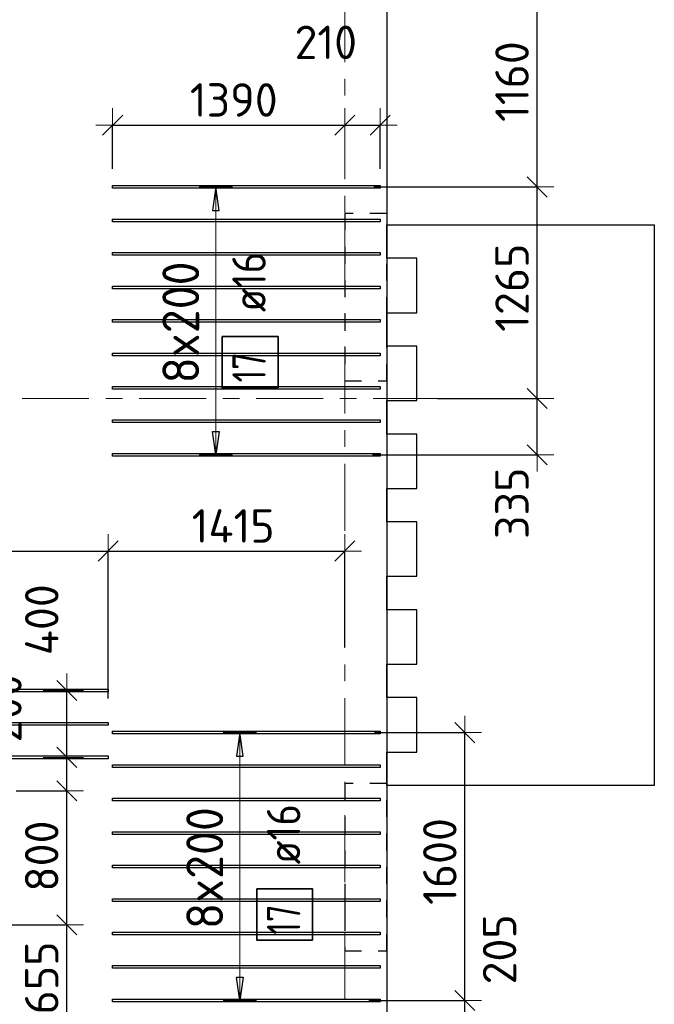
# Model space of a CAD drawing. Header units: metres. Extents: x -38 to 98, y -15 to 21.
# Tile 48 of 147: x 59.66 to 63.45, y 9.18 to 15.06. Entities that reach past the tile are written whole.
import ezdxf

# ---------------------------------------------------------------- set-up
doc = ezdxf.new("R2010")
doc.units = ezdxf.units.M
doc.header["$PDMODE"] = 65
for name, pattern in [('______11', [0.5, 0.4, -0.05, 0, -0.05]), ('______2', [0.0405, 0.03, -0.0105]), ('______5', [1.1, 0.8, -0.1, 0.1, -0.1])]:
    doc.linetypes.add(name, pattern=pattern)
for name, color, linetype, lineweight in [('XR$1$Осевая линия (1)', 7, '______5', 13), ('XR$4$Перекрытие (1)', 7, 'Continuous', 35), ('XR$4$Размерная линия (1)', 7, 'Continuous', 13)]:
    doc.layers.add(name, color=color, linetype=linetype, lineweight=lineweight)
doc.layers.add('XR$4$Арм.стержн.Доп. Арм верхн.зоны Х', color=7, linetype='Continuous', lineweight=35, true_color=0x8c8cff)
doc.layers.add('XR$6$Стена_ бетон несущ.', color=7, linetype='Continuous', lineweight=70, true_color=0xb4b496)
doc.styles.add('ISOCPEUR', font='txt')
doc.dimstyles.new('DIMSTYLE_3', dxfattribs={"dimtxt": 0.2, "dimasz": 0.2, "dimexe": 0, "dimexo": 0, "dimgap": 0.1, "dimtad": 2, "dimdec": 0, "dimlfac": 1000, "dimrnd": 5, "dimzin": 12, "dimdsep": 46, "dimtxsty": 'ISOCPEUR', "dimblk1": 'ALL_ML_STRICH', "dimblk2": 'ALL_ML_STRICH', "dimsah": 1, "dimcen": 0, "dimclrd": 7, "dimclre": 256, "dimclrt": 7, "dimadec": 0, "dimazin": 0, "dimtfac": 1, "dimtdec": 0, "dimtix": 1, "dimtmove": 2, "dimatfit": 3, "dimfxl": 0, "dimtzin": 0, "dimlwd": 0, "dimlwe": -3, "dimarcsym": 0})
doc.dimstyles.new('DIMSTYLE_33', dxfattribs={"dimtxt": 0.2, "dimasz": 0.2, "dimexe": 0, "dimexo": 0, "dimgap": 0.1, "dimtad": 2, "dimdec": 0, "dimlfac": 1000, "dimrnd": 5, "dimzin": 12, "dimdsep": 46, "dimtxsty": 'ISOCPEUR', "dimblk1": 'ALL_ML_STRICH', "dimblk2": 'ALL_ML_STRICH', "dimsah": 1, "dimcen": 0, "dimclrd": 7, "dimclre": 256, "dimclrt": 7, "dimadec": 0, "dimazin": 0, "dimtfac": 1, "dimtdec": 0, "dimtix": 1, "dimtmove": 2, "dimatfit": 3, "dimfxl": 0, "dimtvp": 1.2, "dimtzin": 0, "dimlwd": 0, "dimlwe": -3, "dimarcsym": 0})
doc.dimstyles.new('DIMSTYLE_34', dxfattribs={"dimtxt": 0.2, "dimasz": 0.2, "dimexe": 0, "dimexo": 0, "dimgap": 0.1, "dimtad": 0, "dimdec": 0, "dimlfac": 1000, "dimrnd": 5, "dimzin": 12, "dimdsep": 46, "dimtxsty": 'ISOCPEUR', "dimblk1": 'ALL_ML_STRICH', "dimblk2": 'ALL_ML_STRICH', "dimsah": 1, "dimcen": 0, "dimclrd": 7, "dimclre": 256, "dimclrt": 7, "dimadec": 0, "dimazin": 0, "dimtfac": 1, "dimtdec": 0, "dimtix": 1, "dimtmove": 2, "dimatfit": 3, "dimfxl": 0, "dimtvp": 1.2, "dimtzin": 0, "dimlwd": 0, "dimlwe": -3, "dimarcsym": 0})

# ---------------------------------------------------------------- blocks, each defined once
blk = doc.blocks.new('ALL_ML_STRICH')
at = {"color": 0, "linetype": 'ByBlock', "lineweight": -2}
for p, q in [((-0.3, -0.3), (0.3, 0.3)), ((0, -0.5), (0, 0.5)), ((-1, 0), (0.5, 0))]:
    blk.add_line(p, q, dxfattribs=at)
blk = doc.blocks.new('*D481')
at = {"layer": 'DEFPOINTS', "color": 7, "linetype": 'Continuous', "lineweight": 13, "transparency": 33554687}
for p in [(61.7229, 9.2034), (62.3177, 9), (62.3551, 9)]:
    blk.add_point(p, dxfattribs=at)
at = {"layer": 'XR$4$Размерная линия (1)', "color": 9, "linetype": 'Continuous', "lineweight": -2, "true_color": 0xc7c7c7, "transparency": 33554687}
for p, q in [((61.7429, 9.2034), (62.3177, 9.2034)), ((62.3351, 9), (62.3177, 9))]:
    blk.add_line(p, q, dxfattribs=at)
at = {"layer": 'XR$4$Размерная линия (1)', "color": 7, "linetype": 'Continuous', "lineweight": -2, "transparency": 33554687}
blk.add_line((62.3177, 9), (62.3177, 9.2034), dxfattribs=at)
at = {"layer": 'XR$4$Размерная линия (1)', "color": 7, "linetype": 'Continuous', "lineweight": 13, "transparency": 33554687, "xscale": 0.2, "yscale": 0.2, "zscale": 0.2}
for p, rotation in [((62.3177, 9.2034), 90), ((62.3177, 9), 270)]:
    blk.add_blockref('ALL_ML_STRICH', p, dxfattribs=dict(at, rotation=rotation))
at = {"layer": 'XR$4$Размерная линия (1)', "color": 7, "linetype": 'Continuous', "lineweight": 13, "transparency": 33554687, "insert": (62.5248, 9.5087), "char_height": 0.2, "width": 0.6, "attachment_point": 5, "rotation": 90, "style": 'ISOCPEUR'}
blk.add_mtext('\\A1;{205}', dxfattribs=at)
blk = doc.blocks.new('*D482')
at = {"layer": 'DEFPOINTS', "color": 7, "linetype": 'Continuous', "lineweight": 13, "transparency": 33554687}
for p in [(61.7574, 10.8034), (61.7229, 9.2034), (62.3177, 9.2034)]:
    blk.add_point(p, dxfattribs=at)
at = {"layer": 'XR$4$Размерная линия (1)', "color": 9, "linetype": 'Continuous', "lineweight": -2, "true_color": 0xc7c7c7, "transparency": 33554687}
for p, q in [((61.7774, 10.8034), (62.3177, 10.8034)), ((61.7429, 9.2034), (62.3177, 9.2034))]:
    blk.add_line(p, q, dxfattribs=at)
at = {"layer": 'XR$4$Размерная линия (1)', "color": 7, "linetype": 'Continuous', "lineweight": -2, "transparency": 33554687}
blk.add_line((62.3177, 9.2034), (62.3177, 10.8034), dxfattribs=at)
at = {"layer": 'XR$4$Размерная линия (1)', "color": 7, "linetype": 'Continuous', "lineweight": 13, "transparency": 33554687, "xscale": 0.2, "yscale": 0.2, "zscale": 0.2}
for p, rotation in [((62.3177, 10.8034), 90), ((62.3177, 9.2034), 270)]:
    blk.add_blockref('ALL_ML_STRICH', p, dxfattribs=dict(at, rotation=rotation))
at = {"layer": 'XR$4$Размерная линия (1)', "color": 7, "linetype": 'Continuous', "lineweight": 13, "transparency": 33554687, "insert": (62.1677, 10.0334), "char_height": 0.2, "width": 0.8, "attachment_point": 5, "rotation": 90, "style": 'ISOCPEUR'}
blk.add_mtext('\\A1;{1600}', dxfattribs=at)
blk = doc.blocks.new('*D483')
at = {"layer": 'DEFPOINTS', "color": 7, "linetype": 'Continuous', "lineweight": 13, "transparency": 33554687}
for p in [(59.5083, 9.6559), (59.7507, 9), (59.9376, 9)]:
    blk.add_point(p, dxfattribs=at)
at = {"layer": 'XR$4$Размерная линия (1)', "color": 9, "linetype": 'Continuous', "lineweight": -2, "true_color": 0xc7c7c7, "transparency": 33554687}
for p, q in [((59.5283, 9.6559), (59.9376, 9.6559)), ((59.7307, 9), (59.9376, 9))]:
    blk.add_line(p, q, dxfattribs=at)
at = {"layer": 'XR$4$Размерная линия (1)', "color": 7, "linetype": 'Continuous', "lineweight": -2, "transparency": 33554687}
blk.add_line((59.9376, 9), (59.9376, 9.6559), dxfattribs=at)
at = {"layer": 'XR$4$Размерная линия (1)', "color": 7, "linetype": 'Continuous', "lineweight": 13, "transparency": 33554687, "xscale": 0.2, "yscale": 0.2, "zscale": 0.2}
for p, rotation in [((59.9376, 9.6559), 90), ((59.9376, 9), 270)]:
    blk.add_blockref('ALL_ML_STRICH', p, dxfattribs=dict(at, rotation=rotation))
at = {"layer": 'XR$4$Размерная линия (1)', "color": 7, "linetype": 'Continuous', "lineweight": 13, "transparency": 33554687, "insert": (59.7876, 9.3379), "char_height": 0.2, "width": 0.6, "attachment_point": 5, "rotation": 90, "style": 'ISOCPEUR'}
blk.add_mtext('\\A1;{655}', dxfattribs=at)
blk = doc.blocks.new('*D484')
at = {"layer": 'DEFPOINTS', "color": 7, "linetype": 'Continuous', "lineweight": 13, "transparency": 33554687}
for p in [(59.6145, 10.4559), (59.5083, 9.6559), (59.9376, 9.6559)]:
    blk.add_point(p, dxfattribs=at)
at = {"layer": 'XR$4$Размерная линия (1)', "color": 9, "linetype": 'Continuous', "lineweight": -2, "true_color": 0xc7c7c7, "transparency": 33554687}
for p, q in [((59.6345, 10.4559), (59.9376, 10.4559)), ((59.5283, 9.6559), (59.9376, 9.6559))]:
    blk.add_line(p, q, dxfattribs=at)
at = {"layer": 'XR$4$Размерная линия (1)', "color": 7, "linetype": 'Continuous', "lineweight": -2, "transparency": 33554687}
blk.add_line((59.9376, 9.6559), (59.9376, 10.4559), dxfattribs=at)
at = {"layer": 'XR$4$Размерная линия (1)', "color": 7, "linetype": 'Continuous', "lineweight": 13, "transparency": 33554687, "xscale": 0.2, "yscale": 0.2, "zscale": 0.2}
for p, rotation in [((59.9376, 10.4559), 90), ((59.9376, 9.6559), 270)]:
    blk.add_blockref('ALL_ML_STRICH', p, dxfattribs=dict(at, rotation=rotation))
at = {"layer": 'XR$4$Размерная линия (1)', "color": 7, "linetype": 'Continuous', "lineweight": 13, "transparency": 33554687, "insert": (59.7876, 10.0659), "char_height": 0.2, "width": 0.6, "attachment_point": 5, "rotation": 90, "style": 'ISOCPEUR'}
blk.add_mtext('\\A1;{800}', dxfattribs=at)
blk = doc.blocks.new('*D485')
at = {"layer": 'DEFPOINTS', "color": 7, "linetype": 'Continuous', "lineweight": 13, "transparency": 33554687}
for p in [(59.8156, 10.6559), (59.6145, 10.4559), (59.9376, 10.4559)]:
    blk.add_point(p, dxfattribs=at)
at = {"layer": 'XR$4$Размерная линия (1)', "color": 9, "linetype": 'Continuous', "lineweight": -2, "true_color": 0xc7c7c7, "transparency": 33554687}
for p, q in [((59.7956, 10.6559), (59.9376, 10.6559)), ((59.6345, 10.4559), (59.9376, 10.4559))]:
    blk.add_line(p, q, dxfattribs=at)
at = {"layer": 'XR$4$Размерная линия (1)', "color": 7, "linetype": 'Continuous', "lineweight": -2, "transparency": 33554687}
blk.add_line((59.9376, 10.4559), (59.9376, 10.6559), dxfattribs=at)
at = {"layer": 'XR$4$Размерная линия (1)', "color": 7, "linetype": 'Continuous', "lineweight": 13, "transparency": 33554687, "xscale": 0.2, "yscale": 0.2, "zscale": 0.2}
for p, rotation in [((59.9376, 10.6559), 90), ((59.9376, 10.4559), 270)]:
    blk.add_blockref('ALL_ML_STRICH', p, dxfattribs=dict(at, rotation=rotation))
at = {"layer": 'XR$4$Размерная линия (1)', "color": 7, "linetype": 'Continuous', "lineweight": 13, "transparency": 33554687, "insert": (59.5674, 10.9498), "char_height": 0.2, "width": 0.6, "attachment_point": 5, "rotation": 90, "style": 'ISOCPEUR'}
blk.add_mtext('\\A1;{200}', dxfattribs=at)
blk = doc.blocks.new('*D486')
at = {"layer": 'DEFPOINTS', "color": 7, "linetype": 'Continuous', "lineweight": 13, "transparency": 33554687}
for p in [(59.8156, 11.0559), (59.8156, 10.6559), (59.9376, 10.6559)]:
    blk.add_point(p, dxfattribs=at)
at = {"layer": 'XR$4$Размерная линия (1)', "color": 9, "linetype": 'Continuous', "lineweight": -2, "true_color": 0xc7c7c7, "transparency": 33554687}
for p, q in [((59.7956, 11.0559), (59.9376, 11.0559)), ((59.7956, 10.6559), (59.9376, 10.6559))]:
    blk.add_line(p, q, dxfattribs=at)
at = {"layer": 'XR$4$Размерная линия (1)', "color": 7, "linetype": 'Continuous', "lineweight": -2, "transparency": 33554687}
blk.add_line((59.9376, 10.6559), (59.9376, 11.0559), dxfattribs=at)
at = {"layer": 'XR$4$Размерная линия (1)', "color": 7, "linetype": 'Continuous', "lineweight": 13, "transparency": 33554687, "xscale": 0.2, "yscale": 0.2, "zscale": 0.2}
for p, rotation in [((59.9376, 11.0559), 90), ((59.9376, 10.6559), 270)]:
    blk.add_blockref('ALL_ML_STRICH', p, dxfattribs=dict(at, rotation=rotation))
at = {"layer": 'XR$4$Размерная линия (1)', "color": 7, "linetype": 'Continuous', "lineweight": 13, "transparency": 33554687, "insert": (59.7881, 11.478), "char_height": 0.2, "width": 0.6, "attachment_point": 5, "rotation": 90, "style": 'ISOCPEUR'}
blk.add_mtext('\\A1;{400}', dxfattribs=at)
blk = doc.blocks.new('*D489')
at = {"layer": 'DEFPOINTS', "color": 7, "linetype": 'Continuous', "lineweight": 13, "transparency": 33554687}
for p in [(57.2345, 11.8884), (57.2345, 10.9659), (60.1845, 10.9865)]:
    blk.add_point(p, dxfattribs=at)
at = {"layer": 'XR$4$Размерная линия (1)', "color": 9, "linetype": 'Continuous', "lineweight": -2, "true_color": 0xc7c7c7, "transparency": 33554687}
for p, q in [((57.2345, 10.9859), (57.2345, 11.8884)), ((60.1845, 11.0065), (60.1845, 11.8884))]:
    blk.add_line(p, q, dxfattribs=at)
at = {"layer": 'XR$4$Размерная линия (1)', "color": 7, "linetype": 'Continuous', "lineweight": -2, "transparency": 33554687}
blk.add_line((57.2345, 11.8884), (60.1845, 11.8884), dxfattribs=at)
at = {"layer": 'XR$4$Размерная линия (1)', "color": 7, "linetype": 'Continuous', "lineweight": 13, "transparency": 33554687, "xscale": 0.2, "yscale": 0.2, "zscale": 0.2, "rotation": 180}
blk.add_blockref('ALL_ML_STRICH', (57.2345, 11.8884), dxfattribs=at)
at = {"layer": 'XR$4$Размерная линия (1)', "color": 7, "linetype": 'Continuous', "lineweight": 13, "transparency": 33554687, "xscale": 0.2, "yscale": 0.2, "zscale": 0.2}
blk.add_blockref('ALL_ML_STRICH', (60.1845, 11.8884), dxfattribs=at)
at = {"layer": 'XR$4$Размерная линия (1)', "color": 7, "linetype": 'Continuous', "lineweight": 13, "transparency": 33554687, "insert": (58.7195, 12.0384), "char_height": 0.2, "width": 0.8, "attachment_point": 5, "style": 'ISOCPEUR'}
blk.add_mtext('\\A1;{2950}', dxfattribs=at)
blk = doc.blocks.new('*D490')
at = {"layer": 'DEFPOINTS', "color": 7, "linetype": 'Continuous', "lineweight": 13, "transparency": 33554687}
for p in [(60.1845, 11.8884), (61.6, 11.2932), (60.1845, 10.9865)]:
    blk.add_point(p, dxfattribs=at)
at = {"layer": 'XR$4$Размерная линия (1)', "color": 9, "linetype": 'Continuous', "lineweight": -2, "true_color": 0xc7c7c7, "transparency": 33554687}
for p, q in [((60.1845, 11.0065), (60.1845, 11.8884)), ((61.6, 11.3132), (61.6, 11.8884))]:
    blk.add_line(p, q, dxfattribs=at)
at = {"layer": 'XR$4$Размерная линия (1)', "color": 7, "linetype": 'Continuous', "lineweight": -2, "transparency": 33554687}
blk.add_line((60.1845, 11.8884), (61.6, 11.8884), dxfattribs=at)
at = {"layer": 'XR$4$Размерная линия (1)', "color": 7, "linetype": 'Continuous', "lineweight": 13, "transparency": 33554687, "xscale": 0.2, "yscale": 0.2, "zscale": 0.2, "rotation": 180}
blk.add_blockref('ALL_ML_STRICH', (60.1845, 11.8884), dxfattribs=at)
at = {"layer": 'XR$4$Размерная линия (1)', "color": 7, "linetype": 'Continuous', "lineweight": 13, "transparency": 33554687, "xscale": 0.2, "yscale": 0.2, "zscale": 0.2}
blk.add_blockref('ALL_ML_STRICH', (61.6, 11.8884), dxfattribs=at)
at = {"layer": 'XR$4$Размерная линия (1)', "color": 7, "linetype": 'Continuous', "lineweight": 13, "transparency": 33554687, "insert": (60.9322, 12.0384), "char_height": 0.2, "width": 0.8, "attachment_point": 5, "style": 'ISOCPEUR'}
blk.add_mtext('\\A1;{1415}', dxfattribs=at)
blk = doc.blocks.new('*D514')
at = {"layer": 'DEFPOINTS', "color": 7, "linetype": 'Continuous', "lineweight": 13, "transparency": 33554687}
for p in [(60.2118, 14.4333), (61.6, 14.278), (60.2118, 14.0722)]:
    blk.add_point(p, dxfattribs=at)
at = {"layer": 'XR$4$Размерная линия (1)', "color": 9, "linetype": 'Continuous', "lineweight": -2, "true_color": 0xc7c7c7, "transparency": 33554687}
for p, q in [((60.2118, 14.1722), (60.2118, 14.4333)), ((61.6, 14.4333), (61.6, 14.4333))]:
    blk.add_line(p, q, dxfattribs=at)
at = {"layer": 'XR$4$Размерная линия (1)', "color": 7, "linetype": 'Continuous', "lineweight": -2, "transparency": 33554687}
blk.add_line((60.2118, 14.4333), (61.6, 14.4333), dxfattribs=at)
at = {"layer": 'XR$4$Размерная линия (1)', "color": 7, "linetype": 'Continuous', "lineweight": 13, "transparency": 33554687, "xscale": 0.2, "yscale": 0.2, "zscale": 0.2, "rotation": 180}
blk.add_blockref('ALL_ML_STRICH', (60.2118, 14.4333), dxfattribs=at)
at = {"layer": 'XR$4$Размерная линия (1)', "color": 7, "linetype": 'Continuous', "lineweight": 13, "transparency": 33554687, "xscale": 0.2, "yscale": 0.2, "zscale": 0.2}
blk.add_blockref('ALL_ML_STRICH', (61.6, 14.4333), dxfattribs=at)
at = {"layer": 'XR$4$Размерная линия (1)', "color": 7, "linetype": 'Continuous', "lineweight": 13, "transparency": 33554687, "insert": (60.9359, 14.5833), "char_height": 0.2, "width": 0.8, "attachment_point": 5, "style": 'ISOCPEUR'}
blk.add_mtext('\\A1;{1390}', dxfattribs=at)
blk = doc.blocks.new('*D515')
at = {"layer": 'DEFPOINTS', "color": 7, "linetype": 'Continuous', "lineweight": 13, "transparency": 33554687}
for p in [(61.6, 14.4333), (61.6, 14.278), (61.8118, 14.0722)]:
    blk.add_point(p, dxfattribs=at)
at = {"layer": 'XR$4$Размерная линия (1)', "color": 9, "linetype": 'Continuous', "lineweight": -2, "true_color": 0xc7c7c7, "transparency": 33554687}
for p, q in [((61.6, 14.4333), (61.6, 14.4333)), ((61.8118, 14.1722), (61.8118, 14.4333))]:
    blk.add_line(p, q, dxfattribs=at)
at = {"layer": 'XR$4$Размерная линия (1)', "color": 7, "linetype": 'Continuous', "lineweight": -2, "transparency": 33554687}
blk.add_line((61.6, 14.4333), (61.8118, 14.4333), dxfattribs=at)
at = {"layer": 'XR$4$Размерная линия (1)', "color": 7, "linetype": 'Continuous', "lineweight": 13, "transparency": 33554687, "xscale": 0.2, "yscale": 0.2, "zscale": 0.2, "rotation": 180}
blk.add_blockref('ALL_ML_STRICH', (61.6, 14.4333), dxfattribs=at)
at = {"layer": 'XR$4$Размерная линия (1)', "color": 7, "linetype": 'Continuous', "lineweight": 13, "transparency": 33554687, "xscale": 0.2, "yscale": 0.2, "zscale": 0.2}
blk.add_blockref('ALL_ML_STRICH', (61.8118, 14.4333), dxfattribs=at)
at = {"layer": 'XR$4$Размерная линия (1)', "color": 7, "linetype": 'Continuous', "lineweight": 13, "transparency": 33554687, "insert": (61.4859, 14.9275), "char_height": 0.2, "width": 0.6, "attachment_point": 5, "style": 'ISOCPEUR'}
blk.add_mtext('\\A1;{210}', dxfattribs=at)
blk = doc.blocks.new('*D550')
at = {"layer": 'DEFPOINTS', "color": 7, "linetype": 'Continuous', "lineweight": 13, "transparency": 33554687}
for p in [(62.1346, 12.8), (61.7447, 12.4634), (62.7493, 12.4634)]:
    blk.add_point(p, dxfattribs=at)
at = {"layer": 'XR$4$Размерная линия (1)', "color": 9, "linetype": 'Continuous', "lineweight": -2, "true_color": 0xc7c7c7, "transparency": 33554687}
for p, q in [((62.1546, 12.8), (62.7493, 12.8)), ((61.7647, 12.4634), (62.7493, 12.4634))]:
    blk.add_line(p, q, dxfattribs=at)
at = {"layer": 'XR$4$Размерная линия (1)', "color": 7, "linetype": 'Continuous', "lineweight": -2, "transparency": 33554687}
blk.add_line((62.7493, 12.4634), (62.7493, 12.8), dxfattribs=at)
at = {"layer": 'XR$4$Размерная линия (1)', "color": 7, "linetype": 'Continuous', "lineweight": 13, "transparency": 33554687, "xscale": 0.2, "yscale": 0.2, "zscale": 0.2}
for p, rotation in [((62.7493, 12.8), 90), ((62.7493, 12.4634), 270)]:
    blk.add_blockref('ALL_ML_STRICH', p, dxfattribs=dict(at, rotation=rotation))
at = {"layer": 'XR$4$Размерная линия (1)', "color": 7, "linetype": 'Continuous', "lineweight": 13, "transparency": 33554687, "insert": (62.5989, 12.1737), "char_height": 0.2, "width": 0.6, "attachment_point": 5, "rotation": 90, "style": 'ISOCPEUR'}
blk.add_mtext('\\A1;{335}', dxfattribs=at)
blk = doc.blocks.new('*D551')
at = {"layer": 'DEFPOINTS', "color": 7, "linetype": 'Continuous', "lineweight": 13, "transparency": 33554687}
for p in [(61.7533, 14.0634), (62.1346, 12.8), (62.7493, 12.8)]:
    blk.add_point(p, dxfattribs=at)
at = {"layer": 'XR$4$Размерная линия (1)', "color": 9, "linetype": 'Continuous', "lineweight": -2, "true_color": 0xc7c7c7, "transparency": 33554687}
for p, q in [((61.7733, 14.0634), (62.7493, 14.0634)), ((62.1546, 12.8), (62.7493, 12.8))]:
    blk.add_line(p, q, dxfattribs=at)
at = {"layer": 'XR$4$Размерная линия (1)', "color": 7, "linetype": 'Continuous', "lineweight": -2, "transparency": 33554687}
blk.add_line((62.7493, 12.8), (62.7493, 14.0634), dxfattribs=at)
at = {"layer": 'XR$4$Размерная линия (1)', "color": 7, "linetype": 'Continuous', "lineweight": 13, "transparency": 33554687, "xscale": 0.2, "yscale": 0.2, "zscale": 0.2}
for p, rotation in [((62.7493, 14.0634), 90), ((62.7493, 12.8), 270)]:
    blk.add_blockref('ALL_ML_STRICH', p, dxfattribs=dict(at, rotation=rotation))
at = {"layer": 'XR$4$Размерная линия (1)', "color": 7, "linetype": 'Continuous', "lineweight": 13, "transparency": 33554687, "insert": (62.5993, 13.4617), "char_height": 0.2, "width": 0.8, "attachment_point": 5, "rotation": 90, "style": 'ISOCPEUR'}
blk.add_mtext('\\A1;{1265}', dxfattribs=at)
blk = doc.blocks.new('*D552')
at = {"layer": 'DEFPOINTS', "color": 7, "linetype": 'Continuous', "lineweight": 13, "transparency": 33554687}
for p in [(61.758, 15.2226), (61.7533, 14.0634), (62.7493, 14.0634)]:
    blk.add_point(p, dxfattribs=at)
at = {"layer": 'XR$4$Размерная линия (1)', "color": 9, "linetype": 'Continuous', "lineweight": -2, "true_color": 0xc7c7c7, "transparency": 33554687}
for p, q in [((61.778, 15.2226), (62.7493, 15.2226)), ((61.7733, 14.0634), (62.7493, 14.0634))]:
    blk.add_line(p, q, dxfattribs=at)
at = {"layer": 'XR$4$Размерная линия (1)', "color": 7, "linetype": 'Continuous', "lineweight": -2, "transparency": 33554687}
blk.add_line((62.7493, 14.0634), (62.7493, 15.2226), dxfattribs=at)
at = {"layer": 'XR$4$Размерная линия (1)', "color": 7, "linetype": 'Continuous', "lineweight": 13, "transparency": 33554687, "xscale": 0.2, "yscale": 0.2, "zscale": 0.2}
for p, rotation in [((62.7493, 15.2226), 90), ((62.7493, 14.0634), 270)]:
    blk.add_blockref('ALL_ML_STRICH', p, dxfattribs=dict(at, rotation=rotation))
at = {"layer": 'XR$4$Размерная линия (1)', "color": 7, "linetype": 'Continuous', "lineweight": 13, "transparency": 33554687, "insert": (62.5993, 14.693), "char_height": 0.2, "width": 0.8, "attachment_point": 5, "rotation": 90, "style": 'ISOCPEUR'}
blk.add_mtext('\\A1;{1160}', dxfattribs=at)

msp = doc.modelspace()

# ---------------------------------------------------------------- linework, layer by layer
at = {"layer": 'XR$1$Осевая линия (1)', "color": 253, "linetype": '______11', "lineweight": 13, "true_color": 0xa0a0a0, "transparency": 33554687}
for p, q in [((61.6, -3.39), (61.6, 19.78)), ((-2.63, 12.8), (62.6, 12.8))]:
    msp.add_line(p, q, dxfattribs=at)
at = {"layer": 'XR$4$Арм.стержн.Доп. Арм верхн.зоны Х', "color": 253, "linetype": 'Continuous', "lineweight": -3, "true_color": 0xa0a0a0, "transparency": 33554687}
for p, q in [((60.829, 14.0634), (60.729, 14.0634)), ((60.829, 14.0634), (60.929, 14.0634)), ((60.829, 12.4634), (60.729, 12.4634)), ((60.829, 12.4634), (60.929, 12.4634)), ((60.9722, 10.8034), (60.8722, 10.8034)), ((60.9722, 10.8034), (61.0722, 10.8034)), ((60.9722, 9.2034), (60.8722, 9.2034)), ((60.9722, 9.2034), (61.0722, 9.2034))]:
    msp.add_line(p, q, dxfattribs=at)
at = {"layer": 'XR$4$Арм.стержн.Доп. Арм верхн.зоны Х', "color": 7, "linetype": 'Continuous', "lineweight": 25, "transparency": 33554687}
for p, q in [((60.829, 14.0634), (60.809, 13.9234)), ((60.849, 13.9234), (60.829, 14.0634)), ((60.809, 13.9234), (60.849, 13.9234)), ((60.829, 12.4634), (60.809, 12.6034)), ((60.809, 12.6034), (60.849, 12.6034)), ((60.849, 12.6034), (60.829, 12.4634)), ((60.9722, 10.8034), (60.9522, 10.6634)), ((60.9922, 10.6634), (60.9722, 10.8034)), ((60.9522, 10.6634), (60.9922, 10.6634)), ((60.9722, 9.2034), (60.9522, 9.3434)), ((60.9522, 9.3434), (60.9922, 9.3434)), ((60.9922, 9.3434), (60.9722, 9.2034))]:
    msp.add_line(p, q, dxfattribs=at)
at = {"layer": 'XR$4$Арм.стержн.Доп. Арм верхн.зоны Х', "color": 7, "linetype": 'Continuous', "lineweight": 13, "transparency": 33554687}
for p, q in [((60.829, 14.0634), (60.829, 14.0634)), ((60.829, 12.4634), (60.829, 14.0634)), ((60.829, 12.4634), (60.829, 12.4634)), ((60.9722, 10.8034), (60.9722, 10.8034)), ((60.9722, 9.2034), (60.9722, 10.8034)), ((60.9722, 9.2034), (60.9722, 9.2034))]:
    msp.add_line(p, q, dxfattribs=at)
at = {"layer": 'XR$4$Арм.стержн.Доп. Арм верхн.зоны Х', "color": 7, "linetype": 'Continuous', "lineweight": 25, "transparency": 33554687}
for points in [[(61.8118, 14.0554), (60.2118, 14.0554), (60.2118, 14.0714), (61.8118, 14.0714), (61.8118, 14.0554)], [(61.8118, 13.8554), (60.2118, 13.8554), (60.2118, 13.8714), (61.8118, 13.8714), (61.8118, 13.8554)], [(61.8118, 13.6554), (60.2118, 13.6554), (60.2118, 13.6714), (61.8118, 13.6714), (61.8118, 13.6554)], [(61.8118, 13.4554), (60.2118, 13.4554), (60.2118, 13.4714), (61.8118, 13.4714), (61.8118, 13.4554)], [(61.8118, 13.2554), (60.2118, 13.2554), (60.2118, 13.2714), (61.8118, 13.2714), (61.8118, 13.2554)], [(61.8118, 13.0554), (60.2118, 13.0554), (60.2118, 13.0714), (61.8118, 13.0714), (61.8118, 13.0554)], [(61.8118, 12.8554), (60.2118, 12.8554), (60.2118, 12.8714), (61.8118, 12.8714), (61.8118, 12.8554)], [(61.8118, 12.6554), (60.2118, 12.6554), (60.2118, 12.6714), (61.8118, 12.6714), (61.8118, 12.6554)], [(61.8118, 12.4554), (60.2118, 12.4554), (60.2118, 12.4714), (61.8118, 12.4714), (61.8118, 12.4554)], [(60.1845, 11.0479), (57.2345, 11.0479), (57.2345, 11.0639), (60.1845, 11.0639), (60.1845, 11.0479)], [(60.1845, 10.8479), (57.2345, 10.8479), (57.2345, 10.8639), (60.1845, 10.8639), (60.1845, 10.8479)], [(61.8118, 10.7954), (60.2118, 10.7954), (60.2118, 10.8114), (61.8118, 10.8114), (61.8118, 10.7954)], [(60.1845, 10.6479), (57.2345, 10.6479), (57.2345, 10.6639), (60.1845, 10.6639), (60.1845, 10.6479)], [(61.8118, 10.5954), (60.2118, 10.5954), (60.2118, 10.6114), (61.8118, 10.6114), (61.8118, 10.5954)], [(61.8118, 10.3954), (60.2118, 10.3954), (60.2118, 10.4114), (61.8118, 10.4114), (61.8118, 10.3954)], [(61.8118, 10.1954), (60.2118, 10.1954), (60.2118, 10.2114), (61.8118, 10.2114), (61.8118, 10.1954)], [(61.8118, 9.9954), (60.2118, 9.9954), (60.2118, 10.0114), (61.8118, 10.0114), (61.8118, 9.9954)], [(61.8118, 9.7954), (60.2118, 9.7954), (60.2118, 9.8114), (61.8118, 9.8114), (61.8118, 9.7954)], [(61.8118, 9.5954), (60.2118, 9.5954), (60.2118, 9.6114), (61.8118, 9.6114), (61.8118, 9.5954)], [(61.8118, 9.3954), (60.2118, 9.3954), (60.2118, 9.4114), (61.8118, 9.4114), (61.8118, 9.3954)], [(61.8118, 9.1954), (60.2118, 9.1954), (60.2118, 9.2114), (61.8118, 9.2114), (61.8118, 9.1954)]]:
    msp.add_lwpolyline(points, dxfattribs=at)
at = {"layer": 'XR$4$Арм.стержн.Доп. Арм верхн.зоны Х', "color": 7, "linetype": 'Continuous', "lineweight": 35, "transparency": 33554687}
for points in [[(61.2003, 12.8626), (61.2003, 13.1693), (60.867, 13.1693), (60.867, 12.8626), (61.2003, 12.8626)], [(61.4072, 9.5633), (61.4072, 9.87), (61.0739, 9.87), (61.0739, 9.5633), (61.4072, 9.5633)]]:
    msp.add_lwpolyline(points, dxfattribs=at)
at = {"layer": 'XR$4$Перекрытие (1)', "color": 7, "linetype": 'Continuous', "lineweight": 25, "transparency": 33554687}
for p, q in [((61.85, 16.6502), (61.85, -0.2498)), ((61.8502, 13.6374), (61.8502, 13.8374)), ((61.8502, 13.8374), (62.0302, 13.8374)), ((62.0302, 13.8374), (63.45, 13.8374)), ((63.45, 13.8374), (63.45, 10.4874)), ((62.0302, 13.6374), (61.8502, 13.6374)), ((62.03, 13.3124), (62.03, 13.6374)), ((61.8502, 13.1124), (61.8502, 13.3124)), ((61.8502, 13.3124), (62.0302, 13.3124)), ((62.0302, 13.1124), (61.8502, 13.1124)), ((62.03, 12.7874), (62.03, 13.1124)), ((61.8502, 12.5874), (61.8502, 12.7874)), ((61.8502, 12.7874), (62.0302, 12.7874)), ((62.0302, 12.5874), (61.8502, 12.5874)), ((62.03, 12.2624), (62.03, 12.5874)), ((61.8502, 12.0624), (61.8502, 12.2624)), ((61.8502, 12.2624), (62.0302, 12.2624)), ((62.0302, 12.0624), (61.8502, 12.0624)), ((62.03, 11.7374), (62.03, 12.0624)), ((61.8502, 11.5374), (61.8502, 11.7374)), ((61.8502, 11.7374), (62.0302, 11.7374)), ((62.0302, 11.5374), (61.8502, 11.5374)), ((62.03, 11.2124), (62.03, 11.5374)), ((61.8502, 11.0124), (61.8502, 11.2124)), ((61.8502, 11.2124), (62.0302, 11.2124)), ((62.0302, 11.0124), (61.8502, 11.0124)), ((62.03, 10.6874), (62.03, 11.0124)), ((61.8502, 10.4874), (61.8502, 10.6874)), ((61.8502, 10.6874), (62.0302, 10.6874)), ((62.0302, 10.4874), (61.8502, 10.4874)), ((63.45, 10.4874), (62.0302, 10.4874))]:
    msp.add_line(p, q, dxfattribs=at)
at = {"layer": 'XR$6$Стена_ бетон несущ.', "color": 253, "linetype": '______2', "lineweight": -3, "true_color": 0xa0a0a0, "transparency": 33554687}
for p, q in [((61.6, 13.9049), (61.6, 12.9049)), ((61.85, 13.9049), (61.6, 13.9049)), ((61.85, 12.9049), (61.85, 13.9049)), ((61.6, 12.9049), (61.85, 12.9049)), ((61.6, 10.5), (61.6, 10.3)), ((61.85, 10.5), (61.6, 10.5)), ((61.85, 9.5), (61.85, 10.5)), ((61.6, 10.3), (61.6, 9.8)), ((61.6, 9.8), (61.6, 9.72)), ((61.6, 9.72), (61.6, 9.5)), ((61.6, 9.5), (61.85, 9.5))]:
    msp.add_line(p, q, dxfattribs=at)

# ---------------------------------------------------------------- texts
at = {"layer": 'XR$4$Арм.стержн.Доп. Арм верхн.зоны Х', "color": 7, "linetype": 'Continuous', "lineweight": 13, "transparency": 33554687, "char_height": 0.22, "width": 0.873359, "attachment_point": 7, "rotation": 90, "style": 'ISOCPEUR'}
for insert in [(60.729, 12.8894), (60.8722, 9.6294)]:
    msp.add_mtext('\\W0.95;8x200', dxfattribs=dict(at, insert=insert))
at = {"layer": 'XR$4$Арм.стержн.Доп. Арм верхн.зоны Х', "color": 7, "linetype": 'Continuous', "lineweight": 25, "transparency": 33554687, "char_height": 0.2, "attachment_point": 7, "rotation": 90, "style": 'ISOCPEUR'}
for s, insert, width in [('\\W0.89; ø16 ', (61.127, 13.2026), 0.749105), ('\\W0.75;17', (61.127, 12.896), 0.314854), ('\\W0.89; ø16 ', (61.3339, 9.9033), 0.749105), ('\\W0.75;17', (61.3339, 9.5967), 0.314854)]:
    msp.add_mtext(s, dxfattribs=dict(at, insert=insert, width=width))

# ---------------------------------------------------------------- dimensions: what is measured, and where the dimension line sits
at = {"layer": 'XR$4$Размерная линия (1)', "color": 7, "linetype": 'Continuous', "lineweight": 13, "transparency": 33554687}
for base, p1, p2, dimstyle, picture, middle in [((62.7493, 15.2226), (61.7733, 14.0634), (61.778, 15.2226), 'DIMSTYLE_3', '*D552', (62.5993, 14.693)), ((62.7493, 14.0634), (62.1546, 12.8), (61.7733, 14.0634), 'DIMSTYLE_3', '*D551', (62.5993, 13.4617)), ((62.7493, 12.8), (61.7647, 12.4634), (62.1546, 12.8), 'DIMSTYLE_33', '*D550', (62.5989, 12.1737)), ((59.9376, 11.0559), (59.7956, 10.6559), (59.7956, 11.0559), 'DIMSTYLE_33', '*D486', (59.7881, 11.478)), ((59.9376, 10.6559), (59.6345, 10.4559), (59.7956, 10.6559), 'DIMSTYLE_33', '*D485', (59.5674, 10.9498)), ((62.3177, 10.8034), (61.7429, 9.2034), (61.7774, 10.8034), 'DIMSTYLE_3', '*D482', (62.1677, 10.0334)), ((59.9376, 10.4559), (59.5283, 9.6559), (59.6345, 10.4559), 'DIMSTYLE_3', '*D484', (59.7876, 10.0659)), ((62.3177, 9.2034), (62.3351, 9), (61.7429, 9.2034), 'DIMSTYLE_34', '*D481', (62.5248, 9.5087)), ((59.9376, 9.6559), (59.7307, 9), (59.5283, 9.6559), 'DIMSTYLE_3', '*D483', (59.7876, 9.3379))]:
    dim = msp.add_linear_dim(base=base, p1=p1, p2=p2, angle=90, dimstyle=dimstyle, override={"dimpost": '<>', "dimclrd": 7, "dimclre": 9, "dimclrt": 7, "dimlwd": 0, "dimlwe": 65533}, dxfattribs=at)
    dim.commit()
    dim.dimension.update_dxf_attribs({"geometry": picture, "text_midpoint": middle, "dimtype": 160})
for base, p1, p2, dimstyle, picture, middle in [((61.8118, 14.4333), (61.6, 14.4333), (61.8118, 14.1722), 'DIMSTYLE_33', '*D515', (61.4859, 14.9275)), ((61.6, 14.4333), (60.2118, 14.1722), (61.6, 14.4333), 'DIMSTYLE_3', '*D514', (60.9359, 14.5833)), ((60.1845, 11.8884), (57.2345, 10.9859), (60.1845, 11.0065), 'DIMSTYLE_3', '*D489', (58.7195, 12.0384)), ((61.6, 11.88842), (60.18448, 11.00653), (61.6, 11.31316), 'DIMSTYLE_3', '*D490', (60.93224, 12.03842))]:
    dim = msp.add_linear_dim(base=base, p1=p1, p2=p2, dimstyle=dimstyle, override={"dimpost": '<>', "dimclrd": 7, "dimclre": 9, "dimclrt": 7, "dimlwd": 0, "dimlwe": 65533}, dxfattribs=at)
    dim.commit()
    dim.dimension.update_dxf_attribs({"geometry": picture, "text_midpoint": middle, "dimtype": 160})

doc.saveas('drawing.dxf')
